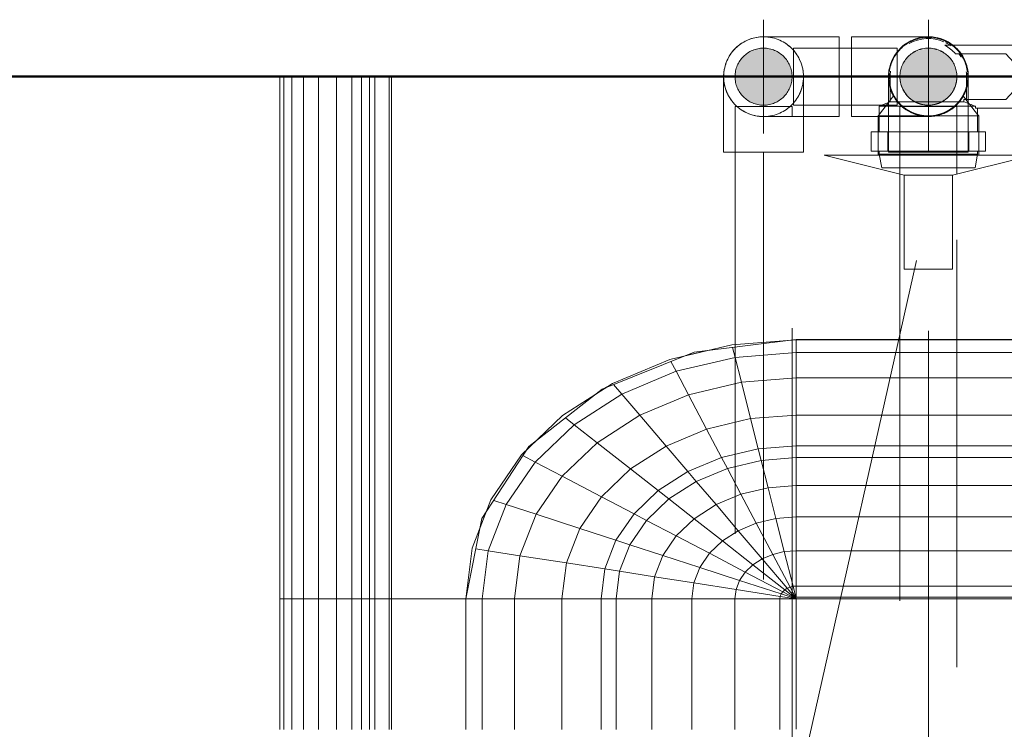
# Model space of a CAD drawing. Header units: millimetres. Extents: x -121 to 87583, y 4737 to 43333.
# Tile 24 of 61: x 41423 to 41768, y 42347 to 42596. Entities that reach past the tile are written whole.
import ezdxf

# ---------------------------------------------------------------- set-up
doc = ezdxf.new("R2010")
doc.units = ezdxf.units.MM
for name, pattern in [('ADSK_Осевая', [700, 500, -100, 0, -100]), ('ADSK_Скрыто', [300, 150, -150]), ('ADSK_Штриховая_ш3 п1_5', [225, 150, -75])]:
    doc.linetypes.add(name, pattern=pattern)
for name, color, linetype, lineweight in [('A-DETL-____-HDLN', 90, 'ADSK_Скрыто', 9), ('A-DETL-____-MBND', 5, 'ADSK_Штриховая_ш3 п1_5', 20), ('A-WALL-____-MCUT', 113, 'Continuous', 50), ('A-WALL-____-OTLN', 113, 'Continuous', 20), ('M-EQPM-____-OTLN', 50, 'Continuous', 20), ('P-PIPE-____-CNTR', 3, 'ADSK_Осевая', 20), ('P-PIPE-____-IDEN', 2, 'Continuous', 20), ('P-PIPE-____-OTLN', 3, 'Continuous', 20)]:
    doc.layers.add(name, color=color, linetype=linetype, lineweight=lineweight)

# ---------------------------------------------------------------- blocks, each defined once
blk = doc.blocks.new('Прямая форма - 83 new-608743-В_Этаж 01_Водопровод')
at = {"layer": 'A-WALL-____-MCUT', "color": 253}
blk.add_line((0, -200), (3000, -200), dxfattribs=at)
blk = doc.blocks.new('Прямая форма - SW - 005-608744-В_Этаж 01_Водопровод')
blk.add_blockref('Прямая форма - 83 new-608743-В_Этаж 01_Водопровод', (0, 0))
blk = doc.blocks.new('Прямая форма - 83 new-608916-В_Этаж 01_Водопровод')
at = {"layer": 'M-EQPM-____-OTLN', "color": 9}
for p, q in [((-299.99, 0), (-299.99, -183.27)), ((-291.73, 0), (-291.73, -183.27)), ((-271.3, 0), (-271.3, -183.27)), ((-268.48, 0), (-268.48, -183.27)), ((-266.64, 0), (-266.64, -183.27)), ((-261.6, 0), (-261.6, -183.27)), ((-260.87, -183.24), (-260.87, 0)), ((-298.6, 0), (-298.6, -183.27)), ((-295.82, 0), (-295.82, -183.27)), ((-286.45, 0), (-286.45, -183.27)), ((-280.15, 0), (-280.15, -183.27)), ((-274.68, 0), (-274.68, -183.27)), ((-260.84, 0), (-260.84, -183.27)), ((-118.83, -92.28), (-154.66, -96.74)), ((-141.45, -94.07), (-118.83, -92.32)), ((-21.4, -92.28), (-118.83, -92.28)), ((-118.83, -92.32), (-21.39, -92.32)), ((-118.83, -96.84), (-118.83, -92.32)), ((-118.83, -92.32), (-118.83, -96.84)), ((-163.2, -99.24), (-141.45, -94.07)), ((-150.5, -96.22), (-157.58, -97.91)), ((-141.2, -95.06), (-140.32, -98.51)), ((-154.66, -96.74), (-186.98, -109.66)), ((-183.25, -107.65), (-163.2, -99.24)), ((-162.8, -99.99), (-160.99, -103.42)), ((-140.32, -98.51), (-160.99, -103.42)), ((-118.83, -96.84), (-140.32, -98.51)), ((-140.32, -98.51), (-138.11, -107.25)), ((-21.06, -96.84), (-118.83, -96.84)), ((-118.83, -105.76), (-118.83, -96.84)), ((-118.83, -96.84), (-118.83, -105.76)), ((-160.99, -103.42), (-180.04, -111.41)), ((-160.99, -103.42), (-156.64, -111.66)), ((-118.83, -105.76), (-138.11, -107.25)), ((-18.71, -105.76), (-118.83, -105.76)), ((-118.83, -118.79), (-118.83, -105.76)), ((-118.83, -105.76), (-118.83, -118.79)), ((-186.98, -109.66), (-212.64, -129.78)), ((-200.82, -118.96), (-183.25, -107.65)), ((-185.36, -109.01), (-189.8, -111.86)), ((-182.92, -108.03), (-180.04, -111.41)), ((-138.11, -107.25), (-156.64, -111.66)), ((-138.11, -107.25), (-134.86, -120.03)), ((-180.04, -111.41), (-196.74, -122.16)), ((-180.04, -111.41), (-173.73, -118.82)), ((-156.64, -111.66), (-173.73, -118.82)), ((-156.64, -111.66), (-150.29, -123.7)), ((-215.24, -132.74), (-200.82, -118.96)), ((-199.83, -119.73), (-196.74, -122.16)), ((-173.73, -118.82), (-188.7, -128.46)), ((-173.73, -118.82), (-164.5, -129.66)), ((-134.86, -120.03), (-150.29, -123.7)), ((-118.83, -118.79), (-134.86, -120.03)), ((-134.86, -120.03), (-132.18, -130.59)), ((-16.37, -118.79), (-118.83, -118.79)), ((-118.83, -129.56), (-118.83, -118.79)), ((-118.83, -118.79), (-118.83, -129.56)), ((-196.74, -122.16), (-210.44, -135.26)), ((-196.74, -122.16), (-188.7, -128.46)), ((-150.29, -123.7), (-164.5, -129.66)), ((-150.29, -123.7), (-145.03, -133.65)), ((-209.86, -127.6), (-213.45, -131.03)), ((-212.64, -129.78), (-229.11, -155.13)), ((-188.7, -128.46), (-200.99, -140.21)), ((-188.7, -128.46), (-176.96, -137.68)), ((-164.5, -129.66), (-176.96, -137.68)), ((-164.5, -129.66), (-156.87, -138.61)), ((-132.18, -130.59), (-145.03, -133.65)), ((-118.83, -129.56), (-132.18, -130.59)), ((-132.18, -130.59), (-131.15, -134.66)), ((-15, -129.56), (-118.83, -129.56)), ((-118.83, -133.71), (-118.83, -129.56)), ((-118.83, -129.56), (-118.83, -133.71)), ((-225.96, -148.47), (-215.24, -132.74)), ((-214.73, -133.01), (-210.44, -135.26)), ((-145.03, -133.65), (-156.87, -138.61)), ((-145.03, -133.65), (-143.01, -137.48)), ((-131.15, -134.66), (-143.01, -137.48)), ((-118.83, -133.71), (-131.15, -134.66)), ((-131.15, -134.66), (-128.72, -144.27)), ((-14.47, -133.71), (-118.83, -133.71)), ((-118.83, -143.5), (-118.83, -133.71)), ((-118.83, -133.71), (-118.83, -143.5)), ((-210.44, -135.26), (-220.62, -150.2)), ((-210.44, -135.26), (-200.99, -140.21)), ((-176.96, -137.68), (-187.18, -147.45)), ((-176.96, -137.68), (-167.24, -145.29)), ((-143.01, -137.48), (-153.93, -142.06)), ((-143.01, -137.48), (-138.23, -146.53)), ((-200.99, -140.21), (-210.13, -153.61)), ((-200.99, -140.21), (-187.18, -147.45)), ((-156.87, -138.61), (-167.24, -145.29)), ((-156.87, -138.61), (-153.93, -142.06)), ((-153.93, -142.06), (-163.51, -148.22)), ((-153.93, -142.06), (-146.99, -150.2)), ((-128.72, -144.27), (-138.23, -146.53)), ((-118.83, -143.5), (-128.72, -144.27)), ((-128.72, -144.27), (-125.98, -155.06)), ((-13.23, -143.5), (-118.83, -143.5)), ((-118.83, -154.51), (-118.83, -143.5)), ((-118.83, -143.5), (-118.83, -154.51)), ((-232.55, -165.53), (-225.96, -148.47)), ((-187.18, -147.45), (-194.78, -158.6)), ((-187.18, -147.45), (-175.76, -153.43)), ((-167.24, -145.29), (-175.76, -153.43)), ((-163.51, -148.22), (-171.37, -155.74)), ((-167.24, -145.29), (-163.51, -148.22)), ((-163.51, -148.22), (-154.68, -155.15)), ((-138.23, -146.53), (-146.99, -150.2)), ((-138.23, -146.53), (-132.86, -156.7)), ((-220.62, -150.2), (-226.89, -166.41)), ((-224.98, -148.78), (-220.62, -150.2)), ((-220.62, -150.2), (-210.13, -153.61)), ((-146.99, -150.2), (-154.68, -155.15)), ((-146.99, -150.2), (-139.2, -159.35)), ((-229.11, -155.13), (-234.78, -183.24)), ((-227.69, -152.95), (-229.73, -158.23)), ((-210.13, -153.61), (-215.75, -168.15)), ((-210.13, -153.61), (-194.78, -158.6)), ((-175.76, -153.43), (-182.09, -162.72)), ((-175.76, -153.43), (-171.37, -155.74)), ((-154.68, -155.15), (-160.98, -161.18)), ((-154.68, -155.15), (-144.76, -162.93)), ((-125.98, -155.06), (-132.86, -156.7)), ((-118.83, -154.51), (-125.98, -155.06)), ((-125.98, -155.06), (-123.03, -166.71)), ((-11.83, -154.51), (-118.83, -154.51)), ((-118.83, -166.38), (-118.83, -154.51)), ((-118.83, -154.51), (-118.83, -166.38)), ((-194.78, -158.6), (-199.45, -170.69)), ((-194.78, -158.6), (-182.09, -162.72)), ((-171.37, -155.74), (-177.21, -164.3)), ((-171.37, -155.74), (-160.98, -161.18)), ((-132.86, -156.7), (-139.2, -159.35)), ((-132.86, -156.7), (-127.07, -167.67)), ((-160.98, -161.18), (-165.67, -168.05)), ((-160.98, -161.18), (-149.32, -167.29)), ((-139.2, -159.35), (-144.76, -162.93)), ((-139.2, -159.35), (-130.79, -169.23)), ((-234.78, -183.27), (-232.55, -165.53)), ((-231.25, -165.73), (-226.89, -166.41)), ((-182.09, -162.72), (-185.98, -172.79)), ((-182.09, -162.72), (-177.21, -164.3)), ((-177.21, -164.3), (-180.8, -173.6)), ((-177.21, -164.3), (-165.67, -168.05)), ((-144.76, -162.93), (-149.32, -167.29)), ((-144.76, -162.93), (-134.05, -171.33)), ((-226.89, -166.41), (-229.01, -183.27)), ((-226.89, -166.41), (-215.75, -168.15)), ((-215.75, -168.15), (-217.65, -183.27)), ((-215.75, -168.15), (-199.45, -170.69)), ((-165.67, -168.05), (-168.55, -175.51)), ((-165.67, -168.05), (-152.71, -172.26)), ((-149.32, -167.29), (-152.71, -172.26)), ((-149.32, -167.29), (-136.73, -173.89)), ((-127.07, -167.67), (-130.79, -169.23)), ((-123.03, -166.71), (-127.07, -167.67)), ((-127.07, -167.67), (-121.02, -179.12)), ((-118.83, -166.38), (-123.03, -166.71)), ((-123.03, -166.71), (-119.94, -178.86)), ((-9.11, -166.38), (-118.83, -166.38)), ((-118.83, -178.78), (-118.83, -166.38)), ((-118.83, -166.38), (-118.83, -178.78)), ((-199.45, -170.69), (-201.03, -183.27)), ((-199.45, -170.69), (-185.98, -172.79)), ((-152.71, -172.26), (-154.8, -177.66)), ((-152.71, -172.26), (-138.72, -176.81)), ((-134.05, -171.33), (-136.73, -173.89)), ((-130.79, -169.23), (-134.05, -171.33)), ((-134.05, -171.33), (-122.88, -180.09)), ((-130.79, -169.23), (-122.01, -179.53)), ((-185.98, -172.79), (-187.3, -183.27)), ((-185.98, -172.79), (-180.8, -173.6)), ((-180.8, -173.6), (-182.02, -183.27)), ((-180.8, -173.6), (-168.55, -175.51)), ((-168.55, -175.51), (-169.53, -183.27)), ((-168.55, -175.51), (-154.8, -177.66)), ((-136.73, -173.89), (-138.72, -176.81)), ((-136.73, -173.89), (-123.59, -180.77)), ((-154.8, -177.66), (-155.5, -183.27)), ((-154.8, -177.66), (-139.94, -179.98)), ((-138.72, -176.81), (-139.94, -179.98)), ((-138.72, -176.81), (-124.12, -181.55)), ((-122.01, -179.53), (-122.88, -180.09)), ((-121.02, -179.12), (-122.01, -179.53)), ((-122.01, -179.53), (-118.83, -183.27)), ((-119.94, -178.86), (-121.02, -179.12)), ((-121.02, -179.12), (-118.83, -183.27)), ((-118.83, -178.78), (-119.94, -178.86)), ((-119.94, -178.86), (-118.83, -183.27)), ((118.83, -178.78), (-118.83, -178.78)), ((-118.83, -182.73), (-118.83, -178.78)), ((-118.83, -178.78), (-118.83, -182.73)), ((-139.94, -179.98), (-140.36, -183.27)), ((-139.94, -179.98), (-124.45, -182.4)), ((-124.45, -182.4), (-124.56, -183.27)), ((-124.12, -181.55), (-124.45, -182.4)), ((-124.45, -182.4), (-118.83, -183.27)), ((-123.59, -180.77), (-124.12, -181.55)), ((-124.12, -181.55), (-118.83, -183.27)), ((-122.88, -180.09), (-123.59, -180.77)), ((-123.59, -180.77), (-118.83, -183.27)), ((-122.88, -180.09), (-118.83, -183.27)), ((-118.83, -182.73), (-5.2, -182.73)), ((-298.6, -183.27), (-299.99, -183.27)), ((-299.99, -183.27), (-299.99, -229.09)), ((-299.99, -183.27), (-298.6, -183.27)), ((-295.82, -183.27), (-298.6, -183.27)), ((-298.6, -183.27), (-298.6, -229.09)), ((-298.6, -183.27), (-295.82, -183.27)), ((-291.73, -183.27), (-295.82, -183.27)), ((-295.82, -183.27), (-295.82, -229.09)), ((-295.82, -183.27), (-291.73, -183.27)), ((-286.45, -183.27), (-291.73, -183.27)), ((-291.73, -183.27), (-291.73, -229.09)), ((-291.73, -183.27), (-286.45, -183.27)), ((-280.15, -183.27), (-286.45, -183.27)), ((-286.45, -183.27), (-286.45, -229.09)), ((-286.45, -183.27), (-280.15, -183.27)), ((-276.59, -183.27), (-280.15, -183.27)), ((-280.15, -183.27), (-280.15, -229.09)), ((-280.15, -183.27), (-276.59, -183.27)), ((-274.68, -183.27), (-276.59, -183.27)), ((-276.59, -183.27), (-274.68, -183.27)), ((-271.3, -183.27), (-274.68, -183.27)), ((-274.68, -183.27), (-274.68, -229.09)), ((-274.68, -183.27), (-271.3, -183.27)), ((-268.48, -183.27), (-271.3, -183.27)), ((-271.3, -183.27), (-271.3, -229.09)), ((-271.3, -183.27), (-268.48, -183.27)), ((-266.64, -183.27), (-268.48, -183.27)), ((-268.48, -183.27), (-268.48, -229.09)), ((-268.48, -183.27), (-266.64, -183.27)), ((-261.6, -183.27), (-266.64, -183.27)), ((-266.64, -183.27), (-266.64, -229.09)), ((-266.64, -183.27), (-261.6, -183.27)), ((-260.87, -183.27), (-261.6, -183.27)), ((-261.6, -183.27), (-261.6, -229.09)), ((-261.6, -183.27), (-260.87, -183.27)), ((-234.78, -183.24), (-260.84, -183.24)), ((-260.84, -183.27), (-260.84, -229.09)), ((-260.84, -183.27), (-234.78, -183.27)), ((-234.78, -183.27), (-234.78, -229.09)), ((-234.78, -183.27), (-229.01, -183.27)), ((-229.01, -183.27), (-234.78, -183.27)), ((-229.01, -183.27), (-229.01, -229.09)), ((-229.01, -183.27), (-217.65, -183.27)), ((-217.65, -183.27), (-229.01, -183.27)), ((-217.65, -183.27), (-217.65, -229.09)), ((-217.65, -183.27), (-201.03, -183.27)), ((-201.03, -183.27), (-217.65, -183.27)), ((-201.03, -183.27), (-201.03, -229.09)), ((-201.03, -183.27), (-187.3, -183.27)), ((-187.3, -183.27), (-201.03, -183.27)), ((-187.3, -183.27), (-187.3, -229.09)), ((-187.3, -183.27), (-182.02, -183.27)), ((-182.02, -183.27), (-187.3, -183.27)), ((-182.02, -183.27), (-182.02, -229.09)), ((-182.02, -183.27), (-169.53, -183.27)), ((-169.53, -183.27), (-182.02, -183.27)), ((-169.53, -183.27), (-169.53, -229.09)), ((-169.53, -183.27), (-155.5, -183.27)), ((-155.5, -183.27), (-169.53, -183.27)), ((-155.5, -183.27), (-155.5, -229.09)), ((-155.5, -183.27), (-140.36, -183.27)), ((-140.36, -183.27), (-155.5, -183.27)), ((-140.36, -183.27), (-140.36, -229.09)), ((-140.36, -183.27), (-124.56, -183.27)), ((-124.56, -183.27), (-140.36, -183.27)), ((-124.56, -183.27), (-124.56, -229.09)), ((-124.56, -183.27), (-118.83, -183.27)), ((-118.83, -183.27), (-124.56, -183.27)), ((-118.83, -183.27), (-118.83, -229.07)), ((-7.32, -183.27), (-118.83, -183.27)), ((-118.83, -229.07), (-118.83, -183.27))]:
    blk.add_line(p, q, dxfattribs=at)
blk = doc.blocks.new('Прямая форма - FU - 054-608917-В_Этаж 01_Водопровод')
blk.add_blockref('Прямая форма - 83 new-608916-В_Этаж 01_Водопровод', (0, 0))
blk = doc.blocks.new('83 new_ifc_RVT-1-В_Этаж 01_Водопровод')
at = {"layer": 'A-WALL-____-OTLN', "color": 9, "lineweight": 20}
blk.add_blockref('Прямая форма - SW - 005-608744-В_Этаж 01_Водопровод', (21210.28, 42775.83), dxfattribs=at)
at = {"layer": 'M-EQPM-____-OTLN', "color": 9, "lineweight": 20}
blk.add_blockref('Прямая форма - FU - 054-608917-В_Этаж 01_Водопровод', (21787.83, 42575.83), dxfattribs=at)
blk = doc.blocks.new('ADSK_Полипропилен_Отвод - Универсальный-V13-В_Этаж 01_Водопровод')
at = {"layer": 'P-PIPE-____-OTLN', "color": 220}
for p, q in [((21684.01, 42589.83), (21657.51, 42589.83)), ((21684.01, 42575.83), (21684.01, 42589.83)), ((21684.01, 42561.83), (21684.01, 42575.83)), ((21657.51, 42561.83), (21684.01, 42561.83))]:
    blk.add_line(p, q, dxfattribs=at)
for start, end in [(90, 169.1252), (170.9787, 180), (180, 270)]:
    blk.add_arc((21657.51, 42575.83), 14, start, end, dxfattribs=at)
blk = doc.blocks.new('VTp_724_0 Водорозетка двойная - VTp_724_0-V9-В_Этаж 01_Водопровод')
at = {"layer": 'A-DETL-____-HDLN'}
for p, q in [((-77.18, -8.8), (-67.82, -8.8)), ((67.82, -8.8), (77.19, -8.8))]:
    blk.add_line(p, q, dxfattribs=at)
at = {"layer": 'M-EQPM-____-OTLN'}
for p, q in [((66.71, 11), (-66.71, 11)), ((-62.98, 8), (-45.3, 8)), ((-45.3, 8), (-38.02, 0)), ((-36, 2.23), (-41.25, 8)), ((-41.25, 8), (-30.75, 8)), ((-30.75, 8), (-36, 2.23)), ((-33.98, 0), (-26.7, 8)), ((-26.7, 8), (-9.3, 8)), ((-9.3, 8), (-2.02, 0)), ((0, 2.23), (-5.25, 8)), ((-5.25, 8), (5.25, 8)), ((5.25, 8), (0, 2.23)), ((2.02, 0), (9.3, 8)), ((9.3, 8), (26.7, 8)), ((26.7, 8), (33.98, 0)), ((36, 2.23), (30.75, 8)), ((30.75, 8), (41.25, 8)), ((41.25, 8), (36, 2.23)), ((38.02, 0), (45.3, 8)), ((45.3, 8), (62.98, 8)), ((-85.9, 0), (-85.9, -8.8)), ((-59.1, -8), (-59.1, 0)), ((-38.02, 0), (-45.3, -8)), ((-26.7, -8), (-33.98, 0)), ((-2.02, 0), (-9.3, -8)), ((9.3, -8), (2.02, 0)), ((33.98, 0), (26.7, -8)), ((45.3, -8), (38.02, 0)), ((59.1, 0), (59.1, -8)), ((85.9, -8.8), (85.9, 0)), ((-41.25, -8), (-36, -2.23)), ((-36, -2.23), (-30.75, -8)), ((-5.25, -8), (0, -2.23)), ((0, -2.23), (5.25, -8)), ((30.75, -8), (36, -2.23)), ((36, -2.23), (41.25, -8)), ((-85.9, -8.8), (-89.75, -10.4)), ((-85.9, -8.8), (-77.23, -8.8)), ((-67.77, -8.8), (-60.07, -8.8)), ((-45.3, -8), (-60.07, -8)), ((-60.07, -8), (-60.07, -8.8)), ((-30.75, -8), (-41.25, -8)), ((-9.3, -8), (-26.7, -8)), ((5.25, -8), (-5.25, -8)), ((26.7, -8), (9.3, -8)), ((41.25, -8), (30.75, -8)), ((60.07, -8), (45.3, -8)), ((60.07, -8.8), (60.07, -8)), ((60.07, -8.8), (67.77, -8.8)), ((77.23, -8.8), (85.9, -8.8)), ((89.75, -10.4), (85.9, -8.8)), ((-89.75, -10.4), (-89.75, -19.4)), ((-89.75, -10.4), (-55.99, -10.4)), ((-55.99, -10.4), (-55.99, -11)), ((-55.99, -11), (55.99, -11)), ((-55.25, -19.4), (-55.25, -11)), ((55.25, -11), (55.25, -19.4)), ((55.99, -10.4), (89.75, -10.4)), ((55.99, -11), (55.99, -10.4)), ((89.75, -19.4), (89.75, -10.4)), ((-92.58, -19.4), (-86.7, -19.4)), ((-92.58, -26.1), (-92.58, -19.4)), ((-86.7, -19.4), (-72.5, -19.4)), ((-86.7, -26.1), (-86.7, -19.4)), ((-72.5, -19.4), (-58.3, -19.4)), ((-72.5, -26.1), (-72.5, -19.4)), ((-58.3, -19.4), (-52.42, -19.4)), ((-58.3, -19.4), (-58.3, -26.1)), ((-52.42, -26.1), (-52.42, -19.4)), ((52.42, -19.4), (58.3, -19.4)), ((52.42, -26.1), (52.42, -19.4)), ((58.3, -19.4), (72.5, -19.4)), ((58.3, -26.1), (58.3, -19.4)), ((72.5, -19.4), (86.7, -19.4)), ((72.5, -26.1), (72.5, -19.4)), ((86.7, -19.4), (92.58, -19.4)), ((86.7, -19.4), (86.7, -26.1)), ((92.58, -26.1), (92.58, -19.4)), ((-86.7, -26.1), (-92.58, -26.1)), ((-89.75, -26.1), (-89.75, -27.2)), ((-89.75, -27.2), (-88.85, -32)), ((-89.75, -27.2), (-55.25, -27.2)), ((-72.5, -26.1), (-86.7, -26.1)), ((-58.3, -26.1), (-72.5, -26.1)), ((-52.42, -26.1), (-58.3, -26.1)), ((-56.15, -32), (-55.25, -27.2)), ((-55.25, -27.2), (-55.25, -26.1)), ((58.3, -26.1), (52.42, -26.1)), ((55.25, -26.1), (55.25, -27.2)), ((55.25, -27.2), (56.15, -32)), ((55.25, -27.2), (89.75, -27.2)), ((72.5, -26.1), (58.3, -26.1)), ((86.7, -26.1), (72.5, -26.1)), ((92.58, -26.1), (86.7, -26.1)), ((88.85, -32), (89.75, -27.2)), ((89.75, -27.2), (89.75, -26.1)), ((-88.85, -32), (-56.15, -32)), ((56.15, -32), (88.85, -32))]:
    blk.add_line(p, q, dxfattribs=at)
for centre, radius, start, end in [((-72.5, 0), 13.4, 66.3511, 120), ((-72.5, 0), 13.4, 53.6935, 63.1064), ((72.5, 0), 13.4, 116.8936, 126.3065), ((72.5, 0), 13.4, 71.891, 113.6489), ((-72.5, 0), 13.4, 32.6742, 37.0264), ((-72.5, 0), 13.4, 31.2223, 36.9182), ((-72.5, 0), 13.4, 30.807, 36.6564), ((72.5, 0), 13.4, 143.3436, 149.193), ((72.5, 0), 13.4, 143.0818, 148.7777), ((72.5, 0), 13.4, 142.9736, 147.3258), ((-72.5, 0), 13.4, 171.7848, 180), ((-72.5, 0), 13.4, 360, 7.4545), ((-72.5, 0), 13.4, 0, 6.0841), ((72.5, 0), 13.4, 171.8321, 180), ((72.5, 0), 13.4, 172.5609, 180), ((72.5, 0), 13.4, 0, 8.2152), ((-212.07, -402.15), 421.7, 68.2764, 68.8715), ((212.07, -402.15), 421.7, 111.1285, 111.7236)]:
    blk.add_arc(centre, radius, start, end, dxfattribs=at)
for points in [[(-66.71, 11), (-65.99, 10.62), (-64.66, 9.75), (-63.51, 8.62), (-62.98, 8)], [(62.98, 8), (63.51, 8.62), (64.66, 9.75), (65.99, 10.62), (66.71, 11)]]:
    blk.add_open_spline(points, degree=3, dxfattribs=at)
blk = doc.blocks.new('PP-R Вентиль с хромированной рукояткой Белый - PP-R Вентиль с хромированной рукояткой Белый-V11-В_Этаж 01_Водопровод')
at = {"layer": 'A-DETL-____-HDLN', "color": 210}
for p, q in [((21701.3, 42566.71), (21698.13, 42562.61)), ((21701.88, 42567.47), (21701.42, 42566.87)), ((21703.19, 42569.17), (21701.98, 42567.6)), ((21729.64, 42566.35), (21727.47, 42569.17)), ((21732.55, 42562.59), (21729.76, 42566.2)), ((21698.03, 42562.48), (21697.68, 42562.03)), ((21697.68, 42562.03), (21697.68, 42561.88)), ((21715.33, 42562.03), (21697.68, 42562.03)), ((21732.71, 42562.03), (21715.33, 42562.03)), ((21697.68, 42556.38), (21697.68, 42549.78)), ((21732.98, 42549.78), (21732.98, 42556.38)), ((21732.46, 42548.23), (21698.11, 42548.23))]:
    blk.add_line(p, q, dxfattribs=at)
for radius, start, end in [(13.8, 97.3449, 135), (13.8, 90, 95.7116), (13.8, 84.2884, 90), (13.8, 59.3791, 82.6551), (13.8, 45, 58.2744), (13.8, 135, 172.6551), (10, 0, 180), (13.8, 6.6983, 45), (13.8, 174.2884, 180), (13.8, 0, 5.256), (13.8, 180, 183.901), (13.8, 185.0056, 225), (10, 180, 0), (13.8, 308.3417, 354.9944), (13.8, 356.099, 0), (13.8, 225, 231.6527), (13.8, 232.6408, 307.3648)]:
    blk.add_arc((21715.33, 42575.83), radius, start, end, dxfattribs=at)
for points, knots in [([(21703.35, 42568.97), (21703.31, 42569.04), (21703.26, 42569.14), (21703.23, 42569.2), (21703.26, 42569.14), (21703.37, 42568.94), (21703.63, 42568.5), (21704.04, 42567.89), (21704.51, 42567.24), (21705.12, 42566.51), (21705.91, 42565.73), (21706.47, 42565.24), (21706.95, 42564.86), (21707.47, 42564.48), (21708.18, 42564.01), (21708.96, 42563.58), (21709.64, 42563.25), (21710.18, 42563.02), (21710.74, 42562.81), (21711.52, 42562.56), (21712.98, 42562.18), (21714.36, 42562.03), (21715.33, 42562.03)], [0.4444444, 0.4444444, 0.4444444, 0.4444444, 0.4722222, 0.5, 0.5277778, 0.5555556, 0.6111111, 0.6388889, 0.6666667, 0.7222222, 0.75, 0.7777778, 0.7916667, 0.8055556, 0.8333333, 0.8611111, 0.875, 0.8888889, 0.9027778, 0.9166667, 0.9444444, 1, 1, 1, 1]), ([(21715.33, 42562.03), (21716.3, 42562.03), (21717.68, 42562.18), (21719.14, 42562.56), (21719.92, 42562.81), (21720.48, 42563.02), (21721.02, 42563.25), (21721.7, 42563.58), (21722.48, 42564.01), (21723.19, 42564.48), (21723.71, 42564.86), (21724.19, 42565.24), (21724.75, 42565.73), (21725.54, 42566.51), (21726.15, 42567.24), (21726.62, 42567.89), (21727.03, 42568.5), (21727.29, 42568.94), (21727.4, 42569.14), (21727.43, 42569.2), (21727.4, 42569.14), (21727.35, 42569.04), (21727.31, 42568.97)], [0, 0, 0, 0, 0.0555556, 0.0833333, 0.0972222, 0.1111111, 0.125, 0.1388889, 0.1666667, 0.1944444, 0.2083333, 0.2222222, 0.25, 0.2777778, 0.3333333, 0.3611111, 0.3888889, 0.4444444, 0.4722222, 0.5, 0.5277778, 0.5555556, 0.5555556, 0.5555556, 0.5555556]), ([(21712.58, 42562.31), (21712.14, 42562.4), (21711.52, 42562.56), (21710.74, 42562.81), (21710.36, 42562.95), (21710.18, 42563.03)], [0.05555556, 0.05555556, 0.05555556, 0.05555556, 0.08333333, 0.09722222, 0.11111111, 0.11111111, 0.11111111, 0.11111111]), ([(21720.48, 42563.03), (21720.3, 42562.95), (21719.92, 42562.81), (21719.14, 42562.56), (21718.52, 42562.4), (21718.08, 42562.31)], [0.88888889, 0.88888889, 0.88888889, 0.88888889, 0.90277778, 0.91666667, 0.94444444, 0.94444444, 0.94444444, 0.94444444])]:
    blk.add_open_spline(points, degree=3, knots=knots, dxfattribs=at)
at = {"layer": 'P-PIPE-____-OTLN', "color": 220}
for p, q in [((21697.68, 42561.83), (21697.68, 42556.43)), ((21732.98, 42562.03), (21732.57, 42562.56)), ((21732.98, 42562.03), (21732.71, 42562.03)), ((21732.98, 42556.43), (21732.98, 42562.03)), ((21697.68, 42549.73), (21697.68, 42548.23)), ((21732.98, 42548.23), (21732.98, 42549.73)), ((21678.83, 42548.23), (21706.83, 42541.23)), ((21698.06, 42548.23), (21678.83, 42548.23)), ((21723.83, 42541.23), (21751.83, 42548.23)), ((21751.83, 42548.23), (21732.5, 42548.23)), ((21706.83, 42541.23), (21706.83, 42508.23)), ((21723.83, 42541.23), (21706.83, 42541.23)), ((21723.83, 42508.23), (21723.83, 42541.23)), ((21706.83, 42508.23), (21723.83, 42508.23))]:
    blk.add_line(p, q, dxfattribs=at)
blk = doc.blocks.new('ADSK_Полипропилен_Отвод - Универсальный-V16-В_Этаж 01_Водопровод')
at = {"layer": 'A-DETL-____-HDLN', "color": 210}
for p, q in [((21643.69, 42578.06), (21643.79, 42578.61)), ((21667.51, 42575.83), (21647.51, 42575.83)), ((21671.51, 42561.98), (21671.51, 42575.83))]:
    blk.add_line(p, q, dxfattribs=at)
at = {"layer": 'A-DETL-____-HDLN', "color": 210, "flags": 128}
for points in [[(21658.48, 42589.8), (21659.04, 42589.75), (21659.59, 42589.68), (21660.15, 42589.58)], [(21662.3, 42588.99), (21662.83, 42588.78), (21663.34, 42588.56), (21663.84, 42588.32)], [(21665.29, 42587.47), (21665.75, 42587.15), (21666.2, 42586.81), (21666.63, 42586.46)], [(21668.21, 42584.87), (21668.56, 42584.43), (21668.89, 42583.98), (21669.21, 42583.52)], [(21670.05, 42582.07), (21670.29, 42581.56), (21670.51, 42581.04), (21670.7, 42580.52)], [(21671.28, 42578.36), (21671.37, 42577.81), (21671.44, 42577.25), (21671.49, 42576.69)]]:
    blk.add_lwpolyline(points, dxfattribs=at)
at = {"layer": 'A-DETL-____-HDLN', "color": 210}
for radius, start, end in [(14, 271.5599, 88.4401), (10, 0, 180), (14, 169.3288, 170.7751), (10, 180, 0)]:
    blk.add_arc((21657.51, 42575.83), radius, start, end, dxfattribs=at)
blk.add_open_spline([(21671.25, 42573.14), (21671.43, 42574.03), (21671.51, 42574.94), (21671.51, 42575.83)], degree=3, dxfattribs=at)
for points, knots in [([(21669.96, 42569.43), (21670.15, 42569.78), (21670.48, 42570.51), (21670.75, 42571.25), (21670.87, 42571.63)], [0.6543136, 0.6543136, 0.6543136, 0.6543136, 0.7142857, 0.7758908, 0.7758908, 0.7758908, 0.7758908]), ([(21667.15, 42565.67), (21667.34, 42565.85), (21667.7, 42566.22), (21668.38, 42566.98), (21668.83, 42567.58), (21669.11, 42567.98)], [0.4285714, 0.4285714, 0.4285714, 0.4285714, 0.4642857, 0.5, 0.5714286, 0.5714286, 0.5714286, 0.5714286])]:
    blk.add_open_spline(points, degree=3, knots=knots, dxfattribs=at)
at = {"layer": 'A-DETL-____-MBND', "color": 220}
for p, q in [((21643.51, 42575.83), (21643.51, 42549.33)), ((21671.51, 42549.33), (21671.51, 42561.93)), ((21643.51, 42549.33), (21657.51, 42549.33)), ((21657.51, 42549.33), (21671.51, 42549.33))]:
    blk.add_line(p, q, dxfattribs=at)
at = {"layer": 'A-DETL-____-MBND', "color": 220, "flags": 128}
for points in [[(21648.17, 42586.26), (21648.59, 42586.62), (21649.03, 42586.97), (21649.48, 42587.3)], [(21651.41, 42588.43), (21651.92, 42588.67), (21652.44, 42588.88), (21652.97, 42589.07)], [(21655.13, 42589.63), (21655.69, 42589.71), (21656.24, 42589.77)], [(21645.96, 42583.74), (21646.28, 42584.19), (21646.63, 42584.63), (21646.99, 42585.06)], [(21644.22, 42580.23), (21644.41, 42580.76), (21644.62, 42581.28), (21644.85, 42581.79)], [(21643.56, 42576.95), (21643.61, 42577.51), (21643.69, 42578.06)]]:
    blk.add_lwpolyline(points, dxfattribs=at)
at = {"layer": 'A-DETL-____-MBND', "color": 220}
for start, end in [(90, 169.1252), (170.9787, 270)]:
    blk.add_arc((21657.51, 42575.83), 14, start, end, dxfattribs=at)
for points in [[(21643.51, 42575.83), (21643.51, 42574.94), (21643.6, 42574.03), (21643.77, 42573.14)], [(21645.92, 42567.98), (21646.06, 42567.78), (21646.34, 42567.38), (21646.81, 42566.79), (21647.32, 42566.22), (21647.69, 42565.85), (21647.88, 42565.67)]]:
    blk.add_open_spline(points, degree=3, dxfattribs=at)
blk.add_open_spline([(21644.16, 42571.63), (21644.28, 42571.25), (21644.54, 42570.51), (21644.88, 42569.78), (21645.06, 42569.43)], degree=3, knots=[0.2241092, 0.2241092, 0.2241092, 0.2241092, 0.2857143, 0.3456864, 0.3456864, 0.3456864, 0.3456864], dxfattribs=at)
blk = doc.blocks.new('ADSK_Полипропилен_Отвод - Универсальный-V73-В_Этаж 01_Водопровод')
at = {"layer": 'A-DETL-____-HDLN', "color": 210}
for p, q in [((21724.02, 42586.81), (21724.45, 42586.46)), ((21701.33, 42575.45), (21701.33, 42549.33)), ((21725.33, 42575.83), (21705.33, 42575.83)), ((21729.33, 42549.33), (21729.33, 42575.83)), ((21701.33, 42549.33), (21715.33, 42549.33)), ((21715.33, 42549.33), (21729.33, 42549.33))]:
    blk.add_line(p, q, dxfattribs=at)
at = {"layer": 'A-DETL-____-HDLN', "color": 210, "flags": 128}
for points in [[(21705.99, 42586.26), (21706.41, 42586.62), (21706.85, 42586.97), (21707.3, 42587.3)], [(21709.23, 42588.43), (21709.74, 42588.67), (21710.26, 42588.88), (21710.78, 42589.07)], [(21712.95, 42589.63), (21713.5, 42589.71), (21714.06, 42589.77)], [(21703.78, 42583.74), (21704.1, 42584.19), (21704.44, 42584.63), (21704.8, 42585.06)], [(21726.02, 42584.87), (21726.38, 42584.43), (21726.71, 42583.98), (21727.03, 42583.52)], [(21702.04, 42580.23), (21702.23, 42580.76), (21702.44, 42581.28), (21702.66, 42581.79)], [(21727.86, 42582.07), (21728.1, 42581.56), (21728.32, 42581.04), (21728.52, 42580.52), (21728.54, 42580.45)], [(21701.37, 42576.95), (21701.43, 42577.51), (21701.51, 42578.06), (21701.61, 42578.61)], [(21729.1, 42578.36), (21729.19, 42577.81), (21729.26, 42577.25), (21729.3, 42576.69)]]:
    blk.add_lwpolyline(points, dxfattribs=at)
at = {"layer": 'A-DETL-____-HDLN', "color": 210}
for radius, start, end in [(10, 0, 180), (14, 344.2133, 52.0851), (10, 180, 240), (10, 300, 0), (14, 195, 195.7867), (14, 196.8508, 210), (14, 270, 343.1492), (14, 210, 270), (10, 240, 241.4021), (10, 242.3647, 255), (10, 285, 297.6317), (10, 298.6074, 300), (10, 255, 285)]:
    blk.add_arc((21715.33, 42575.83), radius, start, end, dxfattribs=at)
for points in [[(21701.4, 42574.39), (21701.45, 42573.97), (21701.51, 42573.56), (21701.59, 42573.14)], [(21729.07, 42573.14), (21729.24, 42574.03), (21729.33, 42574.94), (21729.33, 42575.83)], [(21703.74, 42567.98), (21703.87, 42567.78), (21704.16, 42567.38), (21704.63, 42566.79), (21705.14, 42566.22), (21705.51, 42565.85), (21705.7, 42565.67)]]:
    blk.add_open_spline(points, degree=3, dxfattribs=at)
for points, knots in [([(21701.97, 42571.63), (21702.09, 42571.25), (21702.36, 42570.51), (21702.7, 42569.78), (21702.88, 42569.43)], [0.2241092, 0.2241092, 0.2241092, 0.2241092, 0.2857143, 0.3456864, 0.3456864, 0.3456864, 0.3456864]), ([(21727.78, 42569.43), (21727.96, 42569.78), (21728.26, 42570.43), (21728.51, 42571.09), (21728.61, 42571.39)], [0.6543136, 0.6543136, 0.6543136, 0.6543136, 0.7142857, 0.7624511, 0.7624511, 0.7624511, 0.7624511]), ([(21724.96, 42565.67), (21725.15, 42565.85), (21725.52, 42566.22), (21726.2, 42566.98), (21726.65, 42567.58), (21726.92, 42567.98)], [0.4285714, 0.4285714, 0.4285714, 0.4285714, 0.4642857, 0.5, 0.5714286, 0.5714286, 0.5714286, 0.5714286])]:
    blk.add_open_spline(points, degree=3, knots=knots, dxfattribs=at)
at = {"layer": 'A-DETL-____-MBND', "color": 220, "flags": 128}
for points in [[(21716.3, 42589.8), (21716.86, 42589.75), (21717.41, 42589.68), (21717.96, 42589.58)], [(21720.12, 42588.99), (21720.64, 42588.78), (21721.16, 42588.56), (21721.66, 42588.32)], [(21723.11, 42587.47), (21723.57, 42587.15), (21724.02, 42586.81)]]:
    blk.add_lwpolyline(points, dxfattribs=at)

msp = doc.modelspace()

# ---------------------------------------------------------------- hatches: boundary and pattern name
at = {"layer": 'P-PIPE-____-OTLN'}
for points in [[(41683.64, 42565.83), (41686.23, 42566.17), (41688.64, 42567.17), (41690.71, 42568.76), (41692.3, 42570.83), (41693.3, 42573.24), (41693.64, 42575.83), (41693.3, 42578.42), (41692.3, 42580.83), (41690.71, 42582.9), (41688.64, 42584.49), (41686.23, 42585.49), (41683.64, 42585.83), (41681.05, 42585.49), (41678.64, 42584.49), (41676.38, 42582.65), (41674.98, 42580.83), (41673.98, 42578.42), (41673.64, 42575.83), (41674.25, 42572.6), (41674.98, 42570.83), (41676.57, 42568.76), (41678.64, 42567.17), (41681.05, 42566.17)], [(41741.46, 42565.83), (41744.05, 42566.17), (41746.46, 42567.17), (41748.53, 42568.76), (41750.85, 42572.6), (41751.12, 42573.24), (41751.46, 42575.83), (41751.12, 42578.42), (41750.12, 42580.83), (41748.53, 42582.9), (41746.46, 42584.49), (41744.05, 42585.49), (41741.46, 42585.83), (41737.19, 42584.79), (41736.46, 42584.49), (41734.2, 42582.65), (41732.8, 42580.83), (41731.8, 42578.42), (41731.46, 42575.83), (41732.06, 42572.6), (41732.8, 42570.83), (41734.39, 42568.76), (41737.19, 42566.87), (41738.87, 42566.17)], [(41741.46, 42565.83), (41744.05, 42566.17), (41746.46, 42567.17), (41748.53, 42568.76), (41750.85, 42572.6), (41751.12, 42573.24), (41751.46, 42575.83), (41751.12, 42578.42), (41750.12, 42580.83), (41748.53, 42582.9), (41746.46, 42584.49), (41744.05, 42585.49), (41741.46, 42585.83), (41737.19, 42584.79), (41736.46, 42584.49), (41734.2, 42582.65), (41732.8, 42580.83), (41731.8, 42578.42), (41731.46, 42575.83), (41732.06, 42572.6), (41732.8, 42570.83), (41734.39, 42568.76), (41737.19, 42566.87), (41738.87, 42566.17)]]:
    msp.add_hatch(color=256, dxfattribs=at).paths.add_polyline_path(points)

# ---------------------------------------------------------------- linework, layer by layer
at = {"layer": 'A-DETL-____-HDLN', "color": 210}
for p, q in [((41694.14, 42585.83), (41694.14, 42565.83)), ((41730.46, 42584.4), (41730.46, 42585.83)), ((41730.46, 42565.83), (41730.46, 42584.25)), ((41674.36, 42565.33), (41673.64, 42565.33)), ((41693.64, 42565.33), (41674.53, 42565.33)), ((41693.64, 42561.88), (41693.64, 42565.33)), ((41725.3, 42565.83), (41730.46, 42565.83)), ((41731.46, 42565.33), (41731.46, 42541.88)), ((41751.46, 42565.33), (41731.46, 42565.33)), ((41751.46, 42541.69), (41751.46, 42565.33)), ((41724.26, 42561.83), (41730.46, 42561.83)), ((41730.46, 42561.83), (41741.46, 42561.83))]:
    msp.add_line(p, q, dxfattribs=at)
for radius, start, end in [(10, 0, 180), (10, 116.6074, 123.1961), (10, 102.0116, 108.5939), (10, 87.4255, 93.9746), (10, 72.846, 79.3286), (10, 58.2714, 64.6377), (14, 0, 52.216), (10, 146.3839, 151.7689), (10, 131.217, 136.6105), (10, 180, 240), (10, 300, 0), (14, 344.2133, 0), (14, 195, 195.7867), (14, 196.8508, 210), (14, 210, 343.1492), (10, 208.2311, 213.6161), (10, 222.2133, 228.783), (10, 236.8039, 243.3926), (10, 240, 241.4021), (10, 242.3647, 255), (10, 285, 297.6317), (10, 295.3623, 301.7286), (10, 298.6074, 300), (10, 251.4061, 257.9884), (10, 255, 285), (10, 266.0254, 272.5745), (10, 280.6714, 287.154)]:
    msp.add_arc((41741.46, 42575.83), radius, start, end, dxfattribs=at)
at = {"layer": 'A-DETL-____-MBND', "color": 220}
for p, q in [((41673.64, 42565.33), (41673.64, 42112.55)), ((41693.64, 42112.55), (41693.64, 42561.83)), ((41683.64, 42549.33), (41683.64, 42128.55)), ((41731.46, 42541.83), (41731.46, 41918.53)), ((41751.46, 41918.53), (41751.46, 42541.64)), ((41741.46, 42111.68), (41741.46, 42508.23))]:
    msp.add_line(p, q, dxfattribs=at)
at = {"layer": 'P-PIPE-____-CNTR', "color": 220}
for p, q in [((41683.64, 42555.83), (41683.64, 42595.83)), ((41741.46, 42555.83), (41741.46, 42595.83)), ((41741.46, 42555.83), (41741.46, 42595.83)), ((41741.46, 42555.83), (41741.46, 42595.83)), ((41663.64, 42575.83), (41703.64, 42575.83)), ((41714.46, 42575.83), (41710.14, 42575.83)), ((41721.46, 42575.83), (41761.46, 42575.83)), ((41721.46, 42575.83), (41761.46, 42575.83)), ((41721.46, 42575.83), (41761.46, 42575.83))]:
    msp.add_line(p, q, dxfattribs=at)
at = {"layer": 'P-PIPE-____-IDEN'}
msp.add_line((41737.31, 42511.34), (41568.54, 41761.63), dxfattribs=at)
at = {"layer": 'P-PIPE-____-OTLN', "color": 220}
for p, q in [((41730.46, 42589.83), (41714.46, 42589.83)), ((41714.46, 42589.83), (41714.46, 42575.83)), ((41741.46, 42589.83), (41730.46, 42589.83)), ((41730.46, 42585.83), (41694.14, 42585.83)), ((41714.46, 42575.83), (41714.46, 42561.83)), ((41694.14, 42565.83), (41725.17, 42565.83)), ((41714.46, 42561.83), (41724.21, 42561.83))]:
    msp.add_line(p, q, dxfattribs=at)
for start, end in [(52.4196, 180), (180, 195)]:
    msp.add_arc((41741.46, 42575.83), 14, start, end, dxfattribs=at)

# ---------------------------------------------------------------- block references
at = {"lineweight": 9}
msp.add_blockref('83 new_ifc_RVT-1-В_Этаж 01_Водопровод', (20026.13, 0), dxfattribs=at)
at = {"layer": 'A-DETL-____-HDLN', "color": 210}
for name in ['ADSK_Полипропилен_Отвод - Универсальный-V16-В_Этаж 01_Водопровод', 'PP-R Вентиль с хромированной рукояткой Белый - PP-R Вентиль с хромированной рукояткой Белый-V11-В_Этаж 01_Водопровод', 'ADSK_Полипропилен_Отвод - Универсальный-V73-В_Этаж 01_Водопровод']:
    msp.add_blockref(name, (20026.13, 0), dxfattribs=at)
at = {"layer": 'A-DETL-____-HDLN'}
msp.add_blockref('VTp_724_0 Водорозетка двойная - VTp_724_0-V9-В_Этаж 01_Водопровод', (41813.96, 42575.83), dxfattribs=at)
at = {"layer": 'P-PIPE-____-OTLN', "color": 220}
msp.add_blockref('ADSK_Полипропилен_Отвод - Универсальный-V13-В_Этаж 01_Водопровод', (20026.13, 0), dxfattribs=at)

doc.saveas('drawing.dxf')
